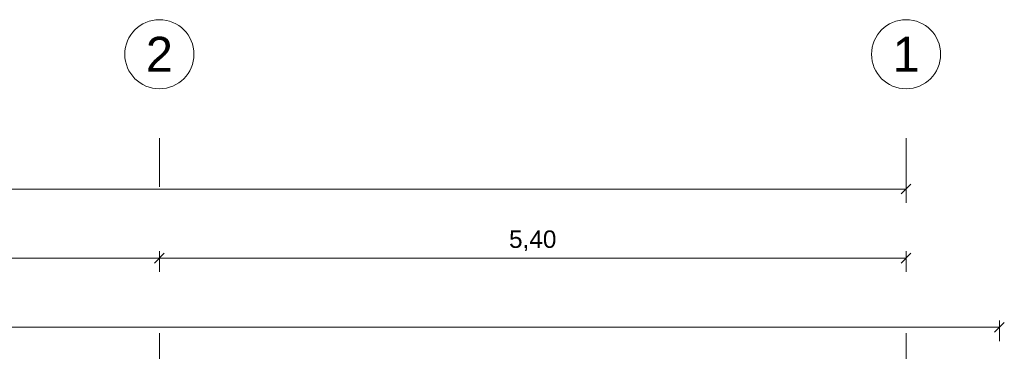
# Model space of a CAD drawing. Header units: metres. Extents: x -111 to 152, y -132 to 99.
# Tile 238 of 256: x -6.41 to 0.71, y 3 to 5.4. Entities that reach past the tile are written whole.
import ezdxf

# ---------------------------------------------------------------- set-up
doc = ezdxf.new("R2010")
doc.units = ezdxf.units.M
doc.header["$PDMODE"] = 1
doc.header["$PDSIZE"] = -2
doc.linetypes.add('Achsen 01', pattern=[5.291531, 3.175, -1.058062, 0.352704, -0.705764])
doc.layers.get('0').update_dxf_attribs({"lineweight": 25})
for name, color, linetype, lineweight in [('_EG (2D)', 7, 'Continuous', 9), ('_GRU (2D)', 7, 'Continuous', 9), ('Bemaßung-Bemaßung', 7, 'Continuous', 9)]:
    doc.layers.add(name, color=color, linetype=linetype, lineweight=lineweight)
doc.layers.add('AV1-Achsen', color=1, linetype='Achsen 01', lineweight=18, true_color=0xff0000)
doc.layers.get('0').freeze()
doc.styles.add('Arial', font='arial.ttf')
doc.dimstyles.new('COE 50', dxfattribs={"dimtxt": 126.090495, "dimasz": 0.001414, "dimexe": 0.001, "dimexo": 0.01, "dimgap": 0.001, "dimtad": 1, "dimdec": 3, "dimtxsty": 'Arial', "dimblk": 'VW_SLASH-3', "dimblk1": 'VW_SLASH-3', "dimblk2": 'VW_SLASH-3', "dimcen": 0, "dimadec": 3, "dimazin": 0, "dimtfac": 0.8, "dimtdec": 3, "dimtix": 1, "dimtmove": 0, "dimatfit": 0, "dimldrblk": 'VW_SLASH-2', "dimfxl": 0.002, "dimfxlon": 1, "dimfrac": 2, "dimtolj": 1, "dimarcsym": 0})

# ---------------------------------------------------------------- blocks, each defined once
blk = doc.blocks.new('VW_SLASH-3')
at = {"color": 0, "linetype": 'ByBlock', "lineweight": -2, "transparency": 16777216}
blk.add_line((0, 0), (-1, 0), dxfattribs=at)
at = {"color": 0, "linetype": 'Continuous', "lineweight": 15, "transparency": 16777216, "flags": 128}
blk.add_lwpolyline([(0.5, 0.5), (-0.5, -0.5)], dxfattribs=at)
blk = doc.blocks.new('*D340')
at = {"layer": 'Bemaßung-Bemaßung', "color": 0, "lineweight": -2}
for p, q in [((-10.8, 3.575), (-10.8, 3.725)), ((-5.4, 3.575), (-5.4, 3.725)), ((-5.4707, 3.675), (-10.7293, 3.675))]:
    blk.add_line(p, q, dxfattribs=at)
at = {"layer": 'Defpoints', "color": 0}
for p in [(-10.8, 3.675), (-10.8, 0), (-5.4, 0)]:
    blk.add_point(p, dxfattribs=at)
at = {"layer": 'Bemaßung-Bemaßung', "color": 0, "lineweight": -2, "xscale": 0.070693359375, "yscale": 0.070693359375, "zscale": 0.070693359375}
for p, rotation in [((-10.8, 3.675), 180), ((-5.4, 3.675), 360)]:
    blk.add_blockref('VW_SLASH-3', p, dxfattribs=dict(at, rotation=rotation))
at = {"layer": 'Bemaßung-Bemaßung', "color": 0, "insert": (-8.1, 3.8008), "char_height": 0.12609, "attachment_point": 5, "style": 'Arial'}
blk.add_mtext('\\A1;5,40', dxfattribs=at)
blk = doc.blocks.new('VW_SLASH-2')
at = {"color": 0, "linetype": 'ByBlock', "lineweight": -2, "transparency": 16777216}
blk.add_line((0, 0), (-1, 0), dxfattribs=at)
at = {"color": 0, "linetype": 'Continuous', "lineweight": 15, "transparency": 16777216, "flags": 128}
blk.add_lwpolyline([(0.5, 0.5), (-0.5, -0.5)], dxfattribs=at)
blk = doc.blocks.new('*D341')
at = {"layer": 'Bemaßung-Bemaßung', "color": 0, "lineweight": -2}
for p, q in [((-5.4, 3.575), (-5.4, 3.725)), ((0, 3.575), (0, 3.725)), ((-0.0707, 3.675), (-5.3293, 3.675))]:
    blk.add_line(p, q, dxfattribs=at)
at = {"layer": 'Defpoints', "color": 0}
for p in [(-5.4, 3.675), (-5.4, 0), (0, 0)]:
    blk.add_point(p, dxfattribs=at)
at = {"layer": 'Bemaßung-Bemaßung', "color": 0, "lineweight": -2, "xscale": 0.070693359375, "yscale": 0.070693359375, "zscale": 0.070693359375}
for p, rotation in [((-5.4, 3.675), 180), ((0, 3.675), 360)]:
    blk.add_blockref('VW_SLASH-3', p, dxfattribs=dict(at, rotation=rotation))
at = {"layer": 'Bemaßung-Bemaßung', "color": 0, "insert": (-2.7, 3.8008), "char_height": 0.12609, "attachment_point": 5, "style": 'Arial'}
blk.add_mtext('\\A1;5,40', dxfattribs=at)
blk = doc.blocks.new('*D342')
at = {"layer": 'Bemaßung-Bemaßung', "color": 0, "lineweight": -2}
for p, q in [((-39.15, 4.075), (-39.15, 4.225)), ((0, 4.075), (0, 4.225)), ((-39.0793, 4.175), (-0.0707, 4.175))]:
    blk.add_line(p, q, dxfattribs=at)
at = {"layer": 'Defpoints', "color": 0}
for p in [(0, 4.175), (-39.15, 0), (0, 0)]:
    blk.add_point(p, dxfattribs=at)
at = {"layer": 'Bemaßung-Bemaßung', "color": 0, "lineweight": -2, "xscale": 0.070693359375, "yscale": 0.070693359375, "zscale": 0.070693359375, "rotation": 180}
blk.add_blockref('VW_SLASH-3', (-39.15, 4.175), dxfattribs=at)
at = {"layer": 'Bemaßung-Bemaßung', "color": 0, "lineweight": -2, "xscale": 0.070693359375, "yscale": 0.070693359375, "zscale": 0.070693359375}
blk.add_blockref('VW_SLASH-3', (0, 4.175), dxfattribs=at)
at = {"layer": 'Bemaßung-Bemaßung', "color": 0, "insert": (-19.575, 4.3159), "char_height": 0.15131, "attachment_point": 5, "style": 'Arial'}
blk.add_mtext('\\A1;39,15', dxfattribs=at)
blk = doc.blocks.new('*D426')
at = {"layer": 'Bemaßung-Bemaßung', "color": 0, "lineweight": -2}
for p, q in [((-39.825, 3.075), (-39.825, 3.225)), ((0.675, 3.075), (0.675, 3.225)), ((-39.7543, 3.175), (0.6043, 3.175))]:
    blk.add_line(p, q, dxfattribs=at)
at = {"layer": 'Defpoints', "color": 0}
for p in [(0.675, 3.175), (-39.825, 0), (0.675, 0)]:
    blk.add_point(p, dxfattribs=at)
at = {"layer": 'Bemaßung-Bemaßung', "color": 0, "lineweight": -2, "xscale": 0.070693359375, "yscale": 0.070693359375, "zscale": 0.070693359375, "rotation": 180}
blk.add_blockref('VW_SLASH-3', (-39.825, 3.175), dxfattribs=at)
at = {"layer": 'Bemaßung-Bemaßung', "color": 0, "lineweight": -2, "xscale": 0.070693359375, "yscale": 0.070693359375, "zscale": 0.070693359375}
blk.add_blockref('VW_SLASH-3', (0.675, 3.175), dxfattribs=at)
at = {"layer": 'Bemaßung-Bemaßung', "color": 0, "insert": (-19.575, 3.3008), "char_height": 0.12609, "attachment_point": 5, "style": 'Arial'}
blk.add_mtext('\\A1;40,50', dxfattribs=at)
blk = doc.blocks.new('Group-709')
at = {"layer": 'AV1-Achsen'}
blk.add_line((0, -26.5), (0, 4.9), dxfattribs=at)
at = {"layer": 'AV1-Achsen', "linetype": 'Continuous'}
blk.add_circle((0, 5.15), 0.25, dxfattribs=at)
at = {"layer": 'AV1-Achsen', "insert": (0, 5.15), "char_height": 0.2522, "attachment_point": 5, "line_spacing_factor": 0.969122, "style": 'Arial'}
blk.add_mtext('1', dxfattribs=at)
blk = doc.blocks.new('Group-710')
at = {"layer": 'AV1-Achsen'}
blk.add_line((-5.4, -26.5), (-5.4, 4.9), dxfattribs=at)
at = {"layer": 'AV1-Achsen', "linetype": 'Continuous'}
blk.add_circle((-5.4, 5.15), 0.25, dxfattribs=at)
at = {"layer": 'AV1-Achsen', "insert": (-5.4, 5.15), "char_height": 0.2522, "attachment_point": 5, "line_spacing_factor": 0.969122, "style": 'Arial'}
blk.add_mtext('2', dxfattribs=at)
blk = doc.blocks.new('GRU (2D)')
at = {"layer": 'AV1-Achsen', "color": 7}
for name in ['Group-710', 'Group-709']:
    blk.add_blockref(name, (0, 0), dxfattribs=at)
blk = doc.blocks.new('EG (2D)')
at = {"layer": 'Bemaßung-Bemaßung', "color": 1}
dim = blk.add_linear_dim(base=(0, 4.175), p1=(-39.15, 0), p2=(0, 0), text='39,15', dimstyle='COE 50', override={"dimtxt": 0.151309, "dimasz": 0.070693, "dimexe": 0.05, "dimgap": 0.05, "dimpost": '<>', "dimtxsty": 'Arial', "dimtmove": 2, "dimfxl": 0.1}, dxfattribs=at)
dim.commit()
dim.dimension.update_dxf_attribs({"geometry": '*D342', "text_midpoint": (-19.575, 4.3159)})
for p1, p2, picture, middle in [((-5.4, 0), (-10.8, 0), '*D340', (-8.1, 3.8008)), ((0, 0), (-5.4, 0), '*D341', (-2.7, 3.8008))]:
    dim = blk.add_aligned_dim(p1=p1, p2=p2, distance=-3.675, text='5,40', dimstyle='COE 50', override={"dimtxt": 0.12609, "dimasz": 0.070693, "dimexe": 0.05, "dimgap": 0.05, "dimpost": '<>', "dimtxsty": 'Arial', "dimtmove": 2, "dimfxl": 0.1}, dxfattribs=at)
    dim.commit()
    dim.dimension.update_dxf_attribs({"geometry": picture, "text_midpoint": middle})
at = {"layer": 'Bemaßung-Bemaßung'}
dim = blk.add_linear_dim(base=(0.675, 3.175), p1=(-39.825, 0), p2=(0.675, 0), text='40,50', dimstyle='COE 50', override={"dimtxt": 0.12609, "dimasz": 0.070693, "dimexe": 0.05, "dimgap": 0.05, "dimpost": '<>', "dimtxsty": 'Arial', "dimtmove": 2, "dimfxl": 0.1}, dxfattribs=at)
dim.commit()
dim.dimension.update_dxf_attribs({"geometry": '*D426', "text_midpoint": (-19.575, 3.3008)})

msp = doc.modelspace()

# ---------------------------------------------------------------- block references
at = {"layer": '_EG (2D)'}
msp.add_blockref('EG (2D)', (0, 0), dxfattribs=at)

# ---------------------------------------------------------------- next in the draw order: block references
at = {"layer": '_GRU (2D)'}
msp.add_blockref('GRU (2D)', (0, 0), dxfattribs=at)

doc.saveas('drawing.dxf')
